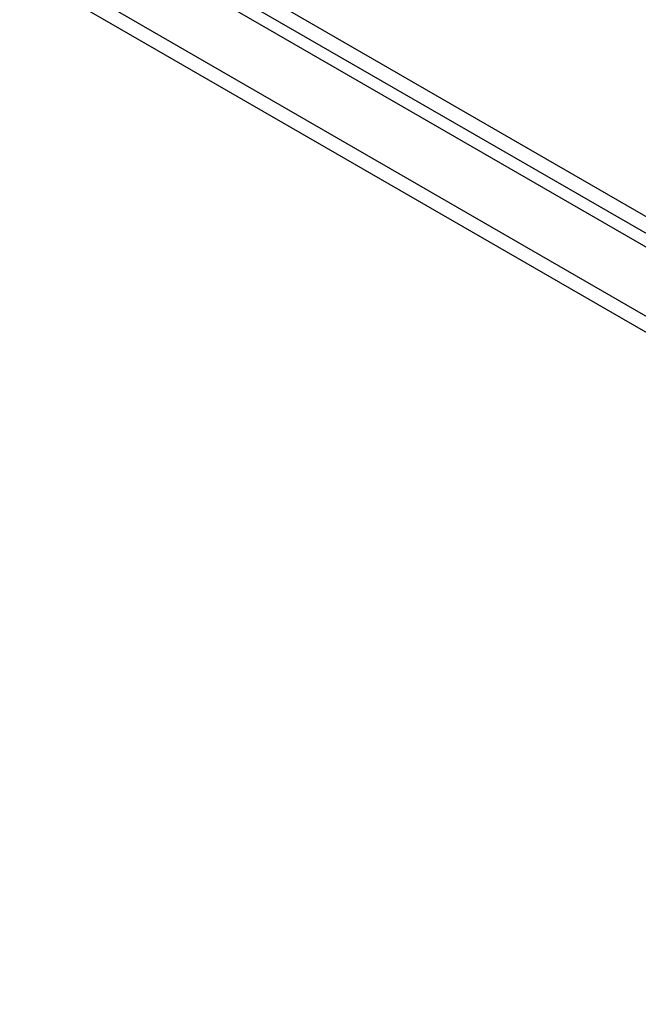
# Model space of a CAD drawing. Header units: inches. Extents: x 635 to 745, y 253 to 341.
# Tile 22 of 127: x 641.47 to 647.57, y 322.08 to 331.78. Entities that reach past the tile are written whole.
import ezdxf

# ---------------------------------------------------------------- set-up
doc = ezdxf.new("R2010")
doc.units = ezdxf.units.IN
doc.header["$MEASUREMENT"] = 0
doc.layers.add('Visible Edges(ANSI)', color=7, linetype='Continuous', lineweight=25)
doc.layers.add('Visible Tangent Edges(ANSI)', color=7, linetype='Continuous', lineweight=25)

msp = doc.modelspace()

# ---------------------------------------------------------------- linework, layer by layer
at = {"layer": 'Visible Edges(ANSI)'}
msp.add_line((636.069, 336.2274), (686.7013, 306.9948), dxfattribs=at)
at = {"layer": 'Visible Tangent Edges(ANSI)'}
for p, q in [((686.9722, 307.1363), (636.2005, 336.4494)), ((636.1305, 336.3281), (686.9022, 307.0151)), ((635.4785, 335.8865), (686.1109, 306.6539)), ((686.0409, 306.5326), (635.4085, 335.7653))]:
    msp.add_line(p, q, dxfattribs=at)

doc.saveas('drawing.dxf')
